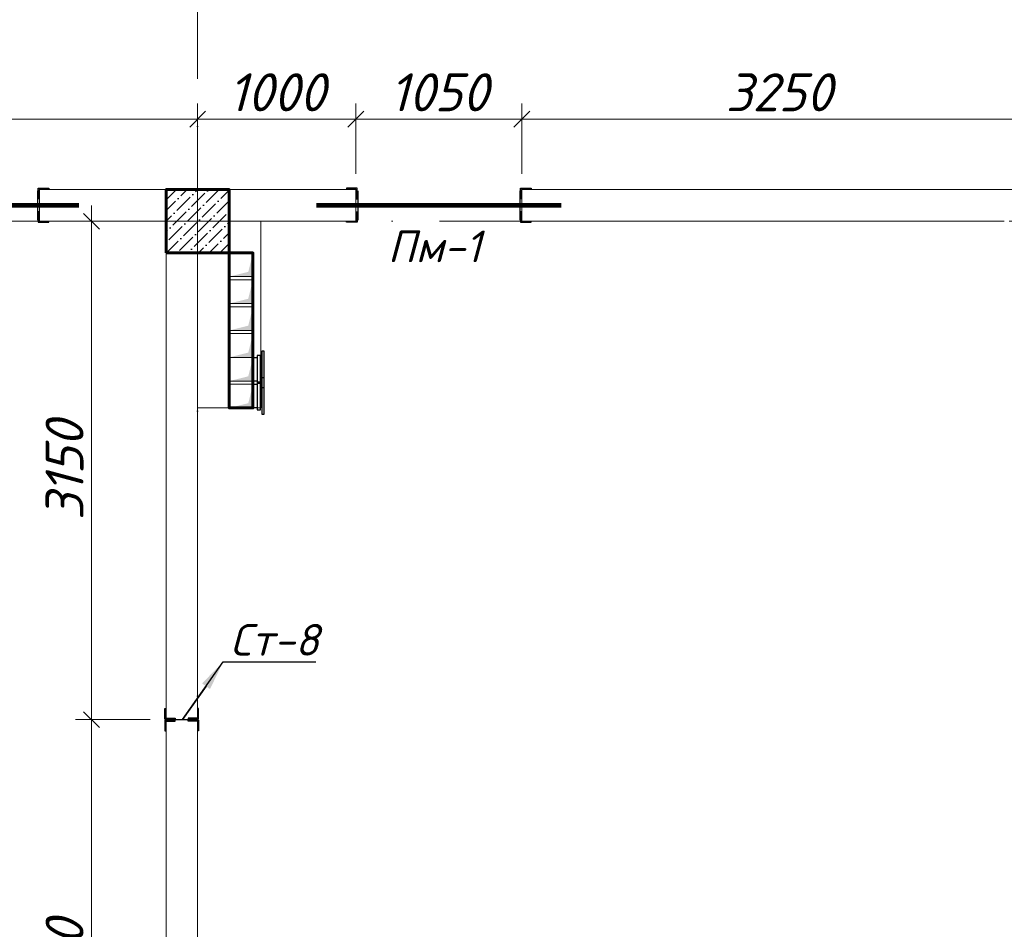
# Model space of a CAD drawing. Header units: millimetres. Extents: x 363306 to 7757304, y 1022887 to 1207196.
# Tile 196 of 256: x 1032437 to 1038662, y 1071335 to 1077084. Entities that reach past the tile are written whole.
import ezdxf
from ezdxf import colors
from ezdxf.entities.mleader import LeaderData, LeaderLine
from ezdxf.math import Vec2, Vec3

# ---------------------------------------------------------------- set-up
doc = ezdxf.new("R2010")
doc.units = ezdxf.units.MM
doc.linetypes.add('ACAD_ISO10W100', pattern=[18, 12, -3, 0, -3])
for name, color, linetype, lineweight in [('.', 7, 'Continuous', 15), ('5   0.30', 1, 'Continuous', 30), ('размеры', 12, 'Continuous', 15)]:
    doc.layers.add(name, color=color, linetype=linetype, lineweight=lineweight)
doc.layers.add('0 @ 100', color=7, linetype='Continuous')
doc.layers.add('kcd_tx', color=7, linetype='Continuous')
doc.styles.add('ISOCPEUR', font='isocpeur.TTF')
doc.styles.get("Standard").update_dxf_attribs({"font": 'isocpeui.ttf'})
doc.styles.add('ГОСТ 2.304', font='isocpeui.ttf')
doc.dimstyles.new('Санжар', dxfattribs={"dimtxt": 240, "dimasz": 200, "dimexe": 200, "dimexo": 200, "dimgap": 50, "dimtad": 1, "dimdec": 0, "dimtxsty": 'Standard', "dimblk": 'OBLIQUE', "dimcen": 2.5, "dimdle": 200, "dimclrd": 152, "dimclre": 152, "dimclrt": 152, "dimadec": 0, "dimazin": 0, "dimtfac": 1, "dimtdec": 0, "dimtmove": 0, "dimatfit": 3, "dimldrblk": 'OBLIQUE', "dimfxl": 0, "dimlwd": 0, "dimlwe": 0, "dimarcsym": 0})

# ---------------------------------------------------------------- blocks, each defined once
blk = doc.blocks.new('*U25')
at = {"color": 0, "linetype": 'ByBlock', "lineweight": -2, "ltscale": 100}
blk.add_lwpolyline([(0, 0), (63, 0), (63, 2.7, 0.414214), (60.7, 5), (12, 5, -0.414214), (5, 12), (5, 60.7, 0.414214), (2.7, 63), (0, 63)], format="xyb", close=True, dxfattribs=at)
blk = doc.blocks.new('*U35')
at = {"color": 0, "linetype": 'ByBlock', "lineweight": -2, "ltscale": 100}
blk.add_lwpolyline([(0, 0), (63, 0), (63, 2.7, 0.414214), (60.7, 5), (12, 5, -0.414214), (5, 12), (5, 60.7, 0.414214), (2.7, 63), (0, 63)], format="xyb", close=True, dxfattribs=at)
blk = doc.blocks.new('*U434')
at = {"color": 0, "linetype": 'ByBlock', "lineweight": -2, "ltscale": 100}
blk.add_lwpolyline([(0, 0), (63, 0), (63, 2.7, 0.414214), (60.7, 5), (12, 5, -0.414214), (5, 12), (5, 60.7, 0.414214), (2.7, 63), (0, 63)], format="xyb", close=True, dxfattribs=at)
blk = doc.blocks.new('_Oblique')
at = {"color": 0, "linetype": 'ByBlock', "lineweight": -2}
blk.add_line((-0.5, -0.5), (0.5, 0.5), dxfattribs=at)
blk = doc.blocks.new('*D757')
at = {"layer": 'Defpoints', "color": 0, "lineweight": 25, "transparency": 16777216}
for p in [(1032890.8, 1072660.4), (1033362.3, 1072660.4), (1033262.3, 1069510.4)]:
    blk.add_point(p, dxfattribs=at)
at = {"layer": 'kcd_tx', "lineweight": 0, "transparency": 16777216}
for p, q in [((1032890.8, 1069410.4), (1032890.8, 1072760.4)), ((1033262.3, 1072660.4), (1032790.8, 1072660.4)), ((1033162.3, 1069510.4), (1032790.8, 1069510.4))]:
    blk.add_line(p, q, dxfattribs=at)
at = {"layer": 'kcd_tx', "lineweight": 0, "transparency": 16777216, "xscale": 100, "yscale": 100, "zscale": 100}
for p, rotation in [((1032890.8, 1072660.4), 90), ((1032890.8, 1069510.4), 270)]:
    blk.add_blockref('_Oblique', p, dxfattribs=dict(at, rotation=rotation))
at = {"layer": 'kcd_tx', "lineweight": 30, "transparency": 16777216, "insert": (1032720.8, 1071085.4), "char_height": 240, "attachment_point": 5, "rotation": 90}
blk.add_mtext('3150', dxfattribs=at)
blk = doc.blocks.new('*D758')
at = {"layer": 'Defpoints', "color": 0, "lineweight": 25, "transparency": 16777216}
for p in [(1032890.8, 1075810.4), (1033262.3, 1075810.4), (1033362.3, 1072660.4)]:
    blk.add_point(p, dxfattribs=at)
at = {"layer": 'kcd_tx', "lineweight": 0, "transparency": 16777216}
for p, q in [((1032890.8, 1072560.4), (1032890.8, 1075910.4)), ((1033162.3, 1075810.4), (1032790.8, 1075810.4)), ((1033262.3, 1072660.4), (1032790.8, 1072660.4))]:
    blk.add_line(p, q, dxfattribs=at)
at = {"layer": 'kcd_tx', "lineweight": 0, "transparency": 16777216, "xscale": 100, "yscale": 100, "zscale": 100}
for p, rotation in [((1032890.8, 1075810.4), 90), ((1032890.8, 1072660.4), 270)]:
    blk.add_blockref('_Oblique', p, dxfattribs=dict(at, rotation=rotation))
at = {"layer": 'kcd_tx', "lineweight": 30, "transparency": 16777216, "insert": (1032720.8, 1074235.4), "char_height": 240, "attachment_point": 5, "rotation": 90}
blk.add_mtext('3150', dxfattribs=at)
blk = doc.blocks.new('*D577')
at = {"layer": 'Defpoints', "color": 0, "lineweight": 25, "transparency": 16777216}
for p in [(1033562.3, 1076455.5), (1026062.3, 1076010.4), (1033562.3, 1076010.4)]:
    blk.add_point(p, dxfattribs=at)
at = {"layer": 'kcd_tx', "lineweight": 0, "transparency": 16777216}
for p, q in [((1026062.3, 1076110.4), (1026062.3, 1076555.5)), ((1033562.3, 1076110.4), (1033562.3, 1076555.5)), ((1025962.3, 1076455.5), (1033662.3, 1076455.5))]:
    blk.add_line(p, q, dxfattribs=at)
at = {"layer": 'kcd_tx', "lineweight": 0, "transparency": 16777216, "xscale": 100, "yscale": 100, "zscale": 100, "rotation": 180}
blk.add_blockref('_Oblique', (1026062.3, 1076455.5), dxfattribs=at)
at = {"layer": 'kcd_tx', "lineweight": 0, "transparency": 16777216, "xscale": 100, "yscale": 100, "zscale": 100}
blk.add_blockref('_Oblique', (1033562.3, 1076455.5), dxfattribs=at)
at = {"layer": 'kcd_tx', "lineweight": 30, "transparency": 16777216, "insert": (1029812.3, 1076627), "char_height": 240, "attachment_point": 5}
blk.add_mtext('7500', dxfattribs=at)
blk = doc.blocks.new('*D578')
at = {"layer": 'Defpoints', "color": 0, "lineweight": 25, "transparency": 16777216}
for p in [(1034562.3, 1076455.5), (1033562.3, 1076010.4), (1034562.3, 1076010.4)]:
    blk.add_point(p, dxfattribs=at)
at = {"layer": 'kcd_tx', "lineweight": 0, "transparency": 16777216}
for p, q in [((1033562.3, 1076110.4), (1033562.3, 1076555.5)), ((1034562.3, 1076110.4), (1034562.3, 1076555.5)), ((1033462.3, 1076455.5), (1034662.3, 1076455.5))]:
    blk.add_line(p, q, dxfattribs=at)
at = {"layer": 'kcd_tx', "lineweight": 0, "transparency": 16777216, "xscale": 100, "yscale": 100, "zscale": 100, "rotation": 180}
blk.add_blockref('_Oblique', (1033562.3, 1076455.5), dxfattribs=at)
at = {"layer": 'kcd_tx', "lineweight": 0, "transparency": 16777216, "xscale": 100, "yscale": 100, "zscale": 100}
blk.add_blockref('_Oblique', (1034562.3, 1076455.5), dxfattribs=at)
at = {"layer": 'kcd_tx', "lineweight": 30, "transparency": 16777216, "insert": (1034062.3, 1076625.5), "char_height": 240, "attachment_point": 5}
blk.add_mtext('1000', dxfattribs=at)
blk = doc.blocks.new('*D579')
at = {"layer": 'Defpoints', "color": 0, "lineweight": 25, "transparency": 16777216}
for p in [(1035612.3, 1076455.5), (1034562.3, 1076010.4), (1035612.3, 1076010.4)]:
    blk.add_point(p, dxfattribs=at)
at = {"layer": 'kcd_tx', "lineweight": 0, "transparency": 16777216}
for p, q in [((1034562.3, 1076110.4), (1034562.3, 1076555.5)), ((1035612.3, 1076110.4), (1035612.3, 1076555.5)), ((1034462.3, 1076455.5), (1035712.3, 1076455.5))]:
    blk.add_line(p, q, dxfattribs=at)
at = {"layer": 'kcd_tx', "lineweight": 0, "transparency": 16777216, "xscale": 100, "yscale": 100, "zscale": 100, "rotation": 180}
blk.add_blockref('_Oblique', (1034562.3, 1076455.5), dxfattribs=at)
at = {"layer": 'kcd_tx', "lineweight": 0, "transparency": 16777216, "xscale": 100, "yscale": 100, "zscale": 100}
blk.add_blockref('_Oblique', (1035612.3, 1076455.5), dxfattribs=at)
at = {"layer": 'kcd_tx', "lineweight": 30, "transparency": 16777216, "insert": (1035087.3, 1076625.5), "char_height": 240, "attachment_point": 5}
blk.add_mtext('1050', dxfattribs=at)
blk = doc.blocks.new('*D580')
at = {"layer": 'Defpoints', "color": 0, "lineweight": 25, "transparency": 16777216}
for p in [(1038862.3, 1076455.5), (1035612.3, 1076010.4), (1038862.3, 1076010.4)]:
    blk.add_point(p, dxfattribs=at)
at = {"layer": 'kcd_tx', "lineweight": 0, "transparency": 16777216}
for p, q in [((1035612.3, 1076110.4), (1035612.3, 1076555.5)), ((1038862.3, 1076110.4), (1038862.3, 1076555.5)), ((1035512.3, 1076455.5), (1038962.3, 1076455.5))]:
    blk.add_line(p, q, dxfattribs=at)
at = {"layer": 'kcd_tx', "lineweight": 0, "transparency": 16777216, "xscale": 100, "yscale": 100, "zscale": 100, "rotation": 180}
blk.add_blockref('_Oblique', (1035612.3, 1076455.5), dxfattribs=at)
at = {"layer": 'kcd_tx', "lineweight": 0, "transparency": 16777216, "xscale": 100, "yscale": 100, "zscale": 100}
blk.add_blockref('_Oblique', (1038862.3, 1076455.5), dxfattribs=at)
at = {"layer": 'kcd_tx', "lineweight": 30, "transparency": 16777216, "insert": (1037237.3, 1076625.5), "char_height": 240, "attachment_point": 5}
blk.add_mtext('3250', dxfattribs=at)
blk = doc.blocks.new('EBF')
at = {"color": 5, "lineweight": 30, "ltscale": 100}
for points in [[(1294386.3, 1827283.5), (1294536.3, 1827283.5), (1294536.3, 1827310.5), (1294386.3, 1827310.5)], [(1294346.3, 1827255.5), (1294576.3, 1827255.5), (1294576.3, 1827240.5), (1294346.3, 1827240.5)], [(1294373.8, 1827283.5), (1294548.8, 1827283.5), (1294548.8, 1827263.5), (1294373.8, 1827263.5)]]:
    blk.add_lwpolyline(points, close=True, dxfattribs=at)
blk = doc.blocks.new('RTET')
at = {"color": 116, "lineweight": 0, "true_color": 0x136734, "const_width": 30}
blk.add_lwpolyline([(661261.7, 1824060), (662811.7, 1824060)], dxfattribs=at)
at = {"layer": '5   0.30', "color": 5, "lineweight": 30, "ltscale": 200}
for p, q in [((661523.9, 1824152.1), (661523.9, 1823967.9)), ((662549.5, 1824152.1), (662549.5, 1823967.9))]:
    blk.add_line(p, q, dxfattribs=at)
at = {"layer": '5   0.30', "color": 5, "lineweight": 30, "ltscale": 200, "yscale": 1.05763968, "zscale": 1.05763968, "rotation": 180}
for p, xscale in [((661519.8, 1824168.4), 1.05763968), ((662553.5, 1824168.4), -1.05763968)]:
    blk.add_blockref('*U25', p, dxfattribs=dict(at, xscale=xscale))
at = {"layer": '5   0.30', "color": 5, "lineweight": 30, "ltscale": 200, "extrusion": (0, 0, -1), "yscale": 1.05763968, "zscale": -1.05763968}
for p, xscale in [((-661519.8, 1823953.5), 1.05763968), ((-662553.5, 1823953.5), -1.05763968)]:
    blk.add_blockref('*U25', p, dxfattribs=dict(at, xscale=xscale))
at = {"color": 18, "lineweight": 0, "true_color": 0x000000, "insert": (661713.5, 1823701.3), "char_height": 200, "width": 262.818, "attachment_point": 7}
blk.add_mtext('{\\C116;\\c3434259;Пм-1}', dxfattribs=at)
ml = blk.add_multileader_mtext('Standard')
ml.set_content('{\\fISOCPEUR|b0|i1|c204|p34;\\C5;Ст-6}', color=256, style='ISOCPEUR')
ml.set_leader_properties()
ml.build(insert=Vec2(0, 0))
ml.multileader.update_dxf_attribs({"text_left_attachment_type": 6, "text_right_attachment_type": 6, "dogleg_length": 0.208, "arrow_head_size": 187.5, "scale": 100})
ctx = ml.context
ctx.base_point, ctx.scale, ctx.char_height, ctx.arrow_head_size, ctx.landing_gap_size, ctx.plane_origin = Vec3(661759.9, 1823355.9), 100, 200, 187.5, 0, Vec3(666149.8, 1822037.9)
ctx.left_attachment, ctx.right_attachment, ctx.text_align_type = 6, 6, 1
notes = []
notes.append((ctx, [(1, (1, 1, 0), (662377.8, 1823355.9), (-1, 0), 20.8, [(2, [(661519.8, 1823951.5)], 0, []), (1, [(662572.3, 1823960), (662572.3, 1823960)], 0, [])])]))
ctx.mtext.insert, ctx.mtext.alignment, ctx.mtext.flow_direction = Vec3(662058.4, 1823595.9), 2, 5
for ctx, leaders in notes:
    for number, flags, end, landing, length, lines in leaders:
        leader = LeaderData()
        leader.index, (leader.has_last_leader_line, leader.has_dogleg_vector, leader.attachment_direction) = number, flags
        leader.last_leader_point, leader.dogleg_vector, leader.dogleg_length = Vec3(end), Vec3(landing), length
        for number, points, colour, breaks in lines:
            line = LeaderLine()
            line.index, line.vertices, line.color, line.breaks = number, Vec3.list(points), colors.encode_raw_color(colour), breaks
            leader.lines.append(line)
        ctx.leaders.append(leader)

msp = doc.modelspace()

# ---------------------------------------------------------------- hatches: boundary and pattern name
at = {"layer": '.', "lineweight": 0, "ltscale": 100, "transparency": 33554687}
h = msp.add_hatch(color=256, dxfattribs=at)
h.dxf.hatch_style = 1
h.paths.add_polyline_path([(1033762.268, 1075460.387), (1033912.268, 1075460.387), (1033912.268, 1075610.387), (1033882.216, 1075490.439)])
h = msp.add_hatch(color=256, dxfattribs=at)
h.dxf.hatch_style = 1
h.paths.add_polyline_path([(1033762.268, 1075290.387), (1033912.268, 1075290.387), (1033912.268, 1075440.387), (1033882.216, 1075320.439)])
h = msp.add_hatch(color=256, dxfattribs=at)
h.dxf.hatch_style = 1
h.paths.add_polyline_path([(1033762.268, 1075120.387), (1033912.268, 1075120.387), (1033912.268, 1075270.387), (1033882.216, 1075150.439)])
h = msp.add_hatch(color=256, dxfattribs=at)
h.dxf.hatch_style = 1
h.paths.add_polyline_path([(1033762.268, 1074950.387), (1033912.268, 1074950.387), (1033912.268, 1075100.387), (1033882.216, 1074980.439)])
h = msp.add_hatch(color=256, dxfattribs=at)
h.dxf.hatch_style = 1
h.paths.add_polyline_path([(1033762.268, 1074800.387), (1033912.268, 1074800.387), (1033912.268, 1074950.387), (1033882.216, 1074830.439)])
h = msp.add_hatch(color=256, dxfattribs=at)
h.dxf.hatch_style = 1
h.paths.add_polyline_path([(1033762.268, 1074630.387), (1033912.268, 1074630.387), (1033912.268, 1074780.387), (1033882.216, 1074660.439)])
at = {"ltscale": 100}
h = msp.add_hatch(dxfattribs=at)
h.set_pattern_fill('ANSI36', color=256, scale=15, style=0)
h.set_pattern_definition([(45, (-16019200.283, 10258840.387), (25.25697034, 92.60889125), [119.0625, -23.8125, 0, -23.8125])])
h.paths.add_polyline_path([(1033762.268, 1076010.387), (1033362.268, 1076010.387), (1033362.268, 1075610.387), (1033762.268, 1075610.387)])

# ---------------------------------------------------------------- linework, layer by layer
at = {"color": 1, "linetype": 'ACAD_ISO10W100', "lineweight": 9, "ltscale": 100}
for p, q in [((1033562.268, 1085110.387), (1033562.268, 1066417.835)), ((1043492.268, 1075810.387), (1014088.863, 1075810.387))]:
    msp.add_line(p, q, dxfattribs=at)
at = {"lineweight": 0, "ltscale": 100}
for p, q in [((1033362.268, 1076010.387), (1032562.268, 1076010.387)), ((1034562.268, 1076010.387), (1033362.268, 1076010.387)), ((1033362.268, 1076010.387), (1033362.268, 1069710.387)), ((1034562.268, 1075810.387), (1034562.268, 1076010.387)), ((1042762.268, 1076010.387), (1035612.268, 1076010.387)), ((1035612.268, 1075810.387), (1035612.268, 1076010.387)), ((1033362.268, 1075810.387), (1032562.268, 1075810.387)), ((1034562.268, 1075810.387), (1033762.268, 1075810.387)), ((1038662.268, 1075810.387), (1035612.268, 1075810.387)), ((1033562.268, 1075610.387), (1033562.268, 1069710.387))]:
    msp.add_line(p, q, dxfattribs=at)
at = {"color": 18, "lineweight": 0, "true_color": 0x000000}
msp.add_line((1033362.268, 1072660.387), (1033562.268, 1072660.387), dxfattribs=at)
at = {"lineweight": 0, "ltscale": 100}
msp.add_lwpolyline([(1032562.268, 1076010.387), (1032562.268, 1075810.387)], dxfattribs=at)
at = {"color": 116, "lineweight": 0, "ltscale": 100, "true_color": 0x136734}
msp.add_lwpolyline([(1033562.268, 1074630.387), (1033962.268, 1074630.387), (1033962.268, 1075810.387)], dxfattribs=at)
at = {"lineweight": 0, "ltscale": 100}
for points in [[(1033762.268, 1075460.387), (1033912.268, 1075460.387), (1033912.268, 1075610.387), (1033762.268, 1075610.387)], [(1033762.268, 1075290.387), (1033912.268, 1075290.387), (1033912.268, 1075440.387), (1033762.268, 1075440.387)], [(1033762.268, 1075120.387), (1033912.268, 1075120.387), (1033912.268, 1075270.387), (1033762.268, 1075270.387)], [(1033762.268, 1074950.387), (1033912.268, 1074950.387), (1033912.268, 1075100.387), (1033762.268, 1075100.387)], [(1033762.268, 1074800.387), (1033912.268, 1074800.387), (1033912.268, 1074950.387), (1033762.268, 1074950.387)], [(1033762.268, 1074630.387), (1033912.268, 1074630.387), (1033912.268, 1074780.387), (1033762.268, 1074780.387)]]:
    msp.add_lwpolyline(points, close=True, dxfattribs=at)
at = {"color": 5, "lineweight": 60}
msp.add_lwpolyline([(1033762.268, 1075610.387), (1033912.268, 1075610.387), (1033912.268, 1074630.387), (1033762.268, 1074630.387)], close=True, dxfattribs=at)
at = {"layer": '5   0.30', "lineweight": 30, "ltscale": 200}
msp.add_line((1033370.173, 1072660.387), (1033554.362, 1072660.387), dxfattribs=at)
msp.add_line((1033370.173, 1072660.387), (1033554.362, 1072660.387), dxfattribs=at)
at = {"layer": 'размеры', "lineweight": 60, "ltscale": 5}
msp.add_lwpolyline([(1033362.268, 1075610.387), (1033762.268, 1075610.387), (1033762.268, 1076010.387), (1033362.268, 1076010.387)], close=True, dxfattribs=at)

# ---------------------------------------------------------------- block references
at = {"color": 18, "lineweight": 30, "true_color": 0x000000}
for p in [(370000.601, -748149.583), (373050.601, -748149.583)]:
    msp.add_blockref('RTET', p, dxfattribs=at)
at = {"color": 2, "lineweight": 0, "xscale": -1, "rotation": 90}
for p in [(2861222.746, 2369336.698), (2861222.746, 2369166.698)]:
    msp.add_blockref('EBF', p, dxfattribs=at)
at = {"layer": '5   0.30', "lineweight": 30, "ltscale": 200, "yscale": 1.05763968, "zscale": 1.05763968}
for name, p, xscale, rotation in [('*U35', (1033353.836, 1072664.466), -1.05763968, 270), ('*U35', (1033568.688, 1072664.466), 1.05763968, 89.99999999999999), ('*U434', (1033353.836, 1072656.308), 1.05763968, 270)]:
    msp.add_blockref(name, p, dxfattribs=dict(at, xscale=xscale, rotation=rotation))
at = {"layer": '5   0.30', "lineweight": 30, "ltscale": 200, "extrusion": (0, 0, -1), "xscale": 1.05763968, "yscale": 1.05763968, "zscale": -1.05763968, "rotation": 270}
msp.add_blockref('*U434', (-1033568.688, 1072656.308), dxfattribs=at)

# ---------------------------------------------------------------- texts
at = {"layer": '0 @ 100', "color": 7, "insert": (761996.908, 1075986.433), "char_height": 318.940213, "width": 19697.5359, "attachment_point": 4, "style": 'ГОСТ 2.304'}
msp.add_mtext('\\pi5457.36288;{\\fISOCPEUR|b1|i1|c204|p34;Характеристика участка строительства:\\P\\pi0;\\P}Расчетная зимняя температура воздух 15 °С.\\PСкоростной напор ветра   - 38кг/м2.\\PВес снегового покрова    - 50кг/м2.\\PКлассификация зданий по функциональной пожарной опасности - Ф 4.1 \\PКоэффициент надежности по назначению - 0.95\\P\\P^IПроектом разработано подъёмник для мало мобильных граждан населения грузоподъемностью 250 кг. скоростью 0,25 см/с. Двери шахт подъёмника противопожарные с пределом огнестойкости El 30. Подъёмники оборудованы кабинами габаритами 1500х1500 мм, ширина дверей кабины обеспечивает проезд инвалидной коляски. Для экстренных случаев подъёмник оснащен дополнительным аккумулятором и механическим спуском для безопасного спуска пассажира в нулевую отметку. Так же в дверях подъёмника установлены замки датчики которые открываются с ключевыми картами, чтобы открыть двери подъёмника.\\P^IС внешней и внутренней стороны наружных стен предусмотрено обшивка из аквапанелей толщиной 12,5мм с утеплением из минераловатной ваты на кварцевой основе, А =0,040 Вт/мС, толщиной 100мм. (по теплотехническому расчету). Наружная отделка из органическое стекло.\\P^IПодрядчик обязан предоставить заказчику сертификаты соответствия и пожарной безопасности на фасадную систему и все применяемые в данной системе материалы и изделия.\\PКонструкции, изделия и материалы применены по действующим стандартам, ТУ, сертификатам. На путях эвакуации используются отделочные материалы, соответствующие требованиям п. 5.25 ШНК 2.01.02-04.\\PОтделка стен с внутренней стороны окраска водоэмульсионными красками светлых тонов. Во внутренней и наружной отделке использованы современные отделочные материалы используемые на территории Республики Узбекистан.\\P^IКрыша - скатная из металлических профилированных листов с полимерными покрытиями с обеих сторон толщ.0,55мм по металлическим конструкциям.\\P^IПо периметру наружных стен устраивается бетонная отмостка. Бетон кл.В 7,5 шириной 1000 мм, толщиной 50 мм по гравийному основанию толщиной 100 мм -150 мм.\\P^IВсе строительно-монтажные работы вести согласно указаний соответствующих строительных норм и проекта производства работ (П.П.Р.) на основании ШНК 3.01.01 - 03 и КМК 3.01.02 - 00.', dxfattribs=at)

# ---------------------------------------------------------------- dimensions: what is measured, and where the dimension line sits
at = {"layer": 'kcd_tx', "color": 244, "lineweight": 30, "true_color": 0x991b1e}
for base, p1, p2, picture, middle in [((1033562.268, 1076455.453), (1026062.268, 1076010.387), (1033562.268, 1076010.387), '*D577', (1029812.268, 1076626.999)), ((1034562.268, 1076455.453), (1033562.268, 1076010.387), (1034562.268, 1076010.387), '*D578', (1034062.268, 1076625.453)), ((1035612.268, 1076455.453), (1034562.268, 1076010.387), (1035612.268, 1076010.387), '*D579', (1035087.268, 1076625.453)), ((1038862.268, 1076455.453), (1035612.268, 1076010.387), (1038862.268, 1076010.387), '*D580', (1037237.268, 1076625.453))]:
    dim = msp.add_linear_dim(base=base, p1=p1, p2=p2, dimstyle='Санжар', override={"dimasz": 100, "dimexe": 100, "dimexo": 100, "dimdle": 100, "dimclrd": 256, "dimclre": 256, "dimclrt": 256, "dimtmove": 1, "dimfxl": 0, "dimarcsym": 2}, dxfattribs=at)
    dim.commit()
    dim.dimension.update_dxf_attribs({"geometry": picture, "text_midpoint": middle})
for base, p1, p2, picture, middle in [((1032890.819, 1075810.387), (1033362.268, 1072660.387), (1033262.268, 1075810.387), '*D758', (1032720.819, 1074235.387)), ((1032890.819, 1072660.387), (1033262.268, 1069510.387), (1033362.268, 1072660.387), '*D757', (1032720.819, 1071085.387))]:
    dim = msp.add_linear_dim(base=base, p1=p1, p2=p2, angle=90, dimstyle='Санжар', override={"dimasz": 100, "dimexe": 100, "dimexo": 100, "dimdle": 100, "dimclrd": 256, "dimclre": 256, "dimclrt": 256, "dimtmove": 1, "dimfxl": 0, "dimarcsym": 2}, dxfattribs=at)
    dim.commit()
    dim.dimension.update_dxf_attribs({"geometry": picture, "text_midpoint": middle})

# ---------------------------------------------------------------- leaders
ml = msp.add_multileader_mtext('Standard')
ml.set_content('{\\fISOCPEUR|b0|i1|c204|p34;\\C5;Ст-8}', color=256, style='ISOCPEUR')
ml.set_leader_properties()
ml.build(insert=Vec2(0, 0))
ml.multileader.update_dxf_attribs({"text_left_attachment_type": 6, "text_right_attachment_type": 6, "dogleg_length": 0.208, "arrow_head_size": 187.5, "scale": 100})
ctx = ml.context
ctx.base_point, ctx.scale, ctx.char_height, ctx.arrow_head_size, ctx.landing_gap_size, ctx.plane_origin = Vec3(1033744.145, 1073025.166), 100, 200, 187.5, 0, Vec3(1038049.528, 1071627.553)
ctx.left_attachment, ctx.right_attachment, ctx.text_align_type = 6, 6, 1
notes = []
notes.append((ctx, [(0, (1, 1, 0), (1033723.326, 1073025.166), (1, 0), 20.819, [(1, [(1033723.326, 1073025.166), (1033466.971, 1072660.387), (1033466.971, 1072660.387)], 0, [])])]))
ctx.mtext.insert, ctx.mtext.alignment, ctx.mtext.flow_direction = Vec3(1034048.615, 1073265.166), 2, 5
for ctx, leaders in notes:
    for number, flags, end, landing, length, lines in leaders:
        leader = LeaderData()
        leader.index, (leader.has_last_leader_line, leader.has_dogleg_vector, leader.attachment_direction) = number, flags
        leader.last_leader_point, leader.dogleg_vector, leader.dogleg_length = Vec3(end), Vec3(landing), length
        for number, points, colour, breaks in lines:
            line = LeaderLine()
            line.index, line.vertices, line.color, line.breaks = number, Vec3.list(points), colors.encode_raw_color(colour), breaks
            leader.lines.append(line)
        ctx.leaders.append(leader)

doc.saveas('drawing.dxf')
